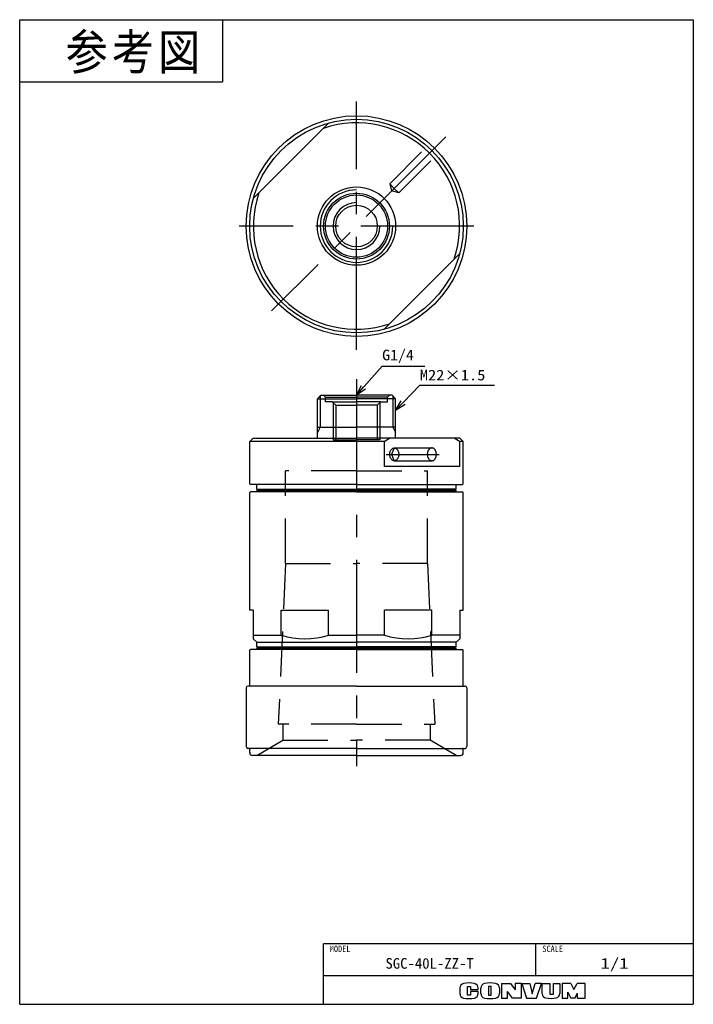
# Model space of a CAD drawing. Extents: x 0 to 189, y 0 to 277.
import ezdxf

# ---------------------------------------------------------------- set-up
doc = ezdxf.new("R2010")
doc.units = 0
for name, pattern in [('CENTER', [50.8, 31.75, -6.35, 6.35, -6.35]), ('DASHED', [19.05, 12.7, -6.35]), ('PHANTOM', [63.5, 31.75, -6.35, 6.35, -6.35, 6.35, -6.35])]:
    doc.linetypes.add(name, pattern=pattern)
doc.layers.get('0').update_dxf_attribs({"linetype": 'CONTINUOUS'})
doc.styles.add('MX_NOTE_STANDARD', font='txt.sh', dxfattribs={"bigfont": 'extfont'})
doc.dimstyles.new('MXDIMSTYLE', dxfattribs={"dimtxt": 3, "dimasz": 2.5, "dimexe": 1, "dimexo": 1, "dimgap": 1, "dimtad": 1, "dimdsep": 46, "dimtxsty": 'MX_NOTE_STANDARD', "dimblk1": 'OPEN30', "dimblk2": 'OPEN30', "dimsah": 1, "dimcen": 2.5, "dimadec": 0, "dimazin": 0, "dimtfac": 1, "dimtmove": 0, "dimatfit": 3, "dimldrblk": 'OPEN30', "dimfxl": 1, "dimtzin": 0, "dimarcsym": 0})

msp = doc.modelspace()

# ---------------------------------------------------------------- linework, layer by layer
at = {"color": 150, "linetype": 'CONTINUOUS'}
for p, q in [((0, 0), (0, 276.624973)), ((0, 276.624973), (189.357336, 276.624973)), ((57, 276.624973), (57, 259.124973)), ((189.357336, 276.624973), (189.357336, 0)), ((0, 259.124973), (57, 259.124973)), ((0, 0), (189.357336, 0))]:
    msp.add_line(p, q, dxfattribs=at)
at = {"color": 7, "linetype": 'CENTER'}
for p, q in [((94.678668, 183.847316), (94.678668, 253.624973)), ((119.802763, 243.758636), (70.82792, 194.783792)), ((127.678668, 218.63454), (61.678668, 218.63454)), ((94.678668, 175.662325), (94.678668, 66.910947)), ((103.02513, 154.49938), (117.913842, 154.49938))]:
    msp.add_line(p, q, dxfattribs=at)
at = {"color": 254, "linetype": 'CONTINUOUS'}
for p, q in [((86.876897, 247.602322), (65.710887, 226.436311)), ((123.64645, 210.832769), (102.480439, 189.666759)), ((83.678668, 170.09938), (84.678668, 171.09938)), ((83.678668, 159.09938), (83.678668, 170.09938)), ((83.678668, 170.09938), (94.678668, 170.09938)), ((84.678668, 171.09938), (94.678668, 171.09938)), ((84.678668, 171.09938), (94.678668, 171.09938)), ((104.678668, 171.09938), (94.678668, 171.09938)), ((104.678668, 171.09938), (94.678668, 171.09938)), ((105.678668, 170.09938), (94.678668, 170.09938)), ((105.678668, 170.09938), (104.678668, 171.09938)), ((105.678668, 159.09938), (105.678668, 170.09938)), ((83.678668, 162.09938), (94.678668, 162.09938)), ((105.678668, 162.09938), (94.678668, 162.09938)), ((65.678668, 159.09938), (64.678668, 158.09938)), ((94.678668, 158.09938), (64.678668, 158.09938)), ((64.678668, 146.19938), (64.678668, 158.09938)), ((65.678668, 159.09938), (94.678668, 159.09938)), ((123.678668, 159.09938), (94.678668, 159.09938)), ((102.480439, 158.09938), (94.678668, 158.09938)), ((102.480439, 158.09938), (103.980493, 159.09938)), ((102.480439, 158.09938), (102.480439, 151.09938)), ((123.64645, 158.09938), (122.146396, 159.09938)), ((123.64645, 158.09938), (123.64645, 151.09938)), ((124.678668, 158.09938), (123.64645, 158.09938)), ((123.678668, 159.09938), (124.678668, 158.09938)), ((124.678668, 146.19938), (124.678668, 158.09938)), ((123.64645, 151.09938), (102.480439, 151.09938)), ((64.678668, 146.19938), (64.878668, 145.99938)), ((64.878668, 143.99938), (64.678668, 143.79938)), ((94.678668, 145.99938), (64.878668, 145.99938)), ((94.678668, 143.99938), (64.878668, 143.99938)), ((66.678668, 145.99938), (65.378668, 145.99938)), ((66.678668, 144.73032), (66.678668, 145.99938)), ((67.078668, 144.49938), (66.678668, 144.73032)), ((66.678668, 144.73032), (94.678668, 144.73032)), ((67.078668, 144.49938), (66.678668, 144.26844)), ((66.678668, 143.99938), (66.678668, 144.26844)), ((66.678668, 144.26844), (94.678668, 144.26844)), ((67.078668, 144.49938), (94.678668, 144.49938)), ((94.678668, 145.99938), (124.478668, 145.99938)), ((122.678668, 144.73032), (94.678668, 144.73032)), ((122.278668, 144.49938), (94.678668, 144.49938)), ((122.678668, 144.26844), (94.678668, 144.26844)), ((94.678668, 143.99938), (124.478668, 143.99938)), ((122.278668, 144.49938), (122.678668, 144.73032)), ((122.278668, 144.49938), (122.678668, 144.26844)), ((122.678668, 145.99938), (123.978668, 145.99938)), ((122.678668, 144.73032), (122.678668, 145.99938)), ((122.678668, 143.99938), (122.678668, 144.26844)), ((124.678668, 146.19938), (124.478668, 145.99938)), ((124.478668, 143.99938), (124.678668, 143.79938)), ((64.678668, 110.69938), (64.678668, 143.79938)), ((124.678668, 110.69938), (124.678668, 143.79938)), ((65.678668, 110.69938), (64.678668, 110.69938)), ((65.678668, 110.69938), (65.678668, 102.69938)), ((73.526601, 110.69938), (86.830736, 110.69938)), ((73.526601, 103.69938), (73.526601, 110.69938)), ((86.830736, 103.69938), (86.830736, 110.69938)), ((102.526601, 103.69938), (102.526601, 110.69938)), ((115.830736, 110.69938), (102.526601, 110.69938)), ((115.830736, 103.69938), (115.830736, 110.69938)), ((123.678668, 110.69938), (123.678668, 102.69938)), ((123.678668, 110.69938), (124.678668, 110.69938)), ((65.678668, 103.69938), (73.526601, 103.69938)), ((66.678668, 101.69938), (65.678668, 102.69938)), ((86.830736, 103.69938), (94.678668, 103.69938)), ((102.526601, 103.69938), (94.678668, 103.69938)), ((123.678668, 103.69938), (115.830736, 103.69938)), ((122.678668, 101.69938), (123.678668, 102.69938)), ((64.878668, 99.69938), (64.678668, 99.49938)), ((94.678668, 99.69938), (64.878668, 99.69938)), ((66.678668, 100.43032), (66.678668, 101.69938)), ((66.678668, 101.69938), (94.678668, 101.69938)), ((67.078668, 100.19938), (66.678668, 100.43032)), ((66.678668, 100.43032), (94.678668, 100.43032)), ((67.078668, 100.19938), (66.678668, 99.96844)), ((66.678668, 99.69938), (66.678668, 99.96844)), ((66.678668, 99.96844), (94.678668, 99.96844)), ((67.078668, 100.19938), (94.678668, 100.19938)), ((122.678668, 101.69938), (94.678668, 101.69938)), ((122.678668, 100.43032), (94.678668, 100.43032)), ((122.278668, 100.19938), (94.678668, 100.19938)), ((122.678668, 99.96844), (94.678668, 99.96844)), ((94.678668, 99.69938), (124.478668, 99.69938)), ((122.278668, 100.19938), (122.678668, 100.43032)), ((122.278668, 100.19938), (122.678668, 99.96844)), ((122.678668, 100.43032), (122.678668, 101.69938)), ((122.678668, 99.69938), (122.678668, 99.96844)), ((124.478668, 99.69938), (124.678668, 99.49938)), ((64.678668, 89.59938), (64.678668, 99.49938)), ((124.678668, 89.59938), (124.678668, 99.49938)), ((63.678668, 88.89938), (63.678668, 72.39938)), ((94.678668, 89.39938), (64.178668, 89.39938)), ((65.178668, 89.39938), (64.878668, 89.39938)), ((94.678668, 89.39938), (125.178668, 89.39938)), ((124.178668, 89.39938), (124.478668, 89.39938)), ((125.678668, 88.89938), (125.678668, 72.39938)), ((94.678668, 71.89938), (64.178668, 71.89938)), ((64.678668, 70.69938), (64.678668, 71.69938)), ((65.178668, 71.89938), (64.878668, 71.89938)), ((94.678668, 69.89938), (65.478668, 69.89938)), ((94.678668, 71.89938), (125.178668, 71.89938)), ((94.678668, 69.89938), (123.878668, 69.89938)), ((124.178668, 71.89938), (124.478668, 71.89938)), ((124.678668, 70.69938), (124.678668, 71.69938))]:
    msp.add_line(p, q, dxfattribs=at)
at = {"color": 7, "linetype": 'DASHED'}
for p, q in [((104.012478, 230.513934), (114.580861, 241.082318)), ((106.558062, 227.96835), (117.126446, 238.536733)), ((104.012478, 230.513934), (104.550423, 228.506295)), ((104.012478, 230.513934), (105.28527, 229.241142)), ((106.558062, 227.96835), (104.550423, 228.506295)), ((106.558062, 227.96835), (105.28527, 229.241142)), ((85.428668, 171.09938), (85.928668, 170.59938)), ((85.928668, 170.59938), (94.678668, 170.59938)), ((85.928668, 169.29938), (85.928668, 170.59938)), ((87.828668, 169.29938), (85.928668, 169.29938)), ((87.828668, 169.29938), (94.678668, 169.29938)), ((87.828668, 169.29938), (88.828668, 168.29938)), ((88.078668, 169.04938), (88.078668, 158.596879)), ((88.078668, 169.04938), (88.078668, 158.596879)), ((103.428668, 170.59938), (94.678668, 170.59938)), ((101.528668, 169.29938), (94.678668, 169.29938)), ((101.528668, 169.29938), (100.528668, 168.29938)), ((101.278668, 169.04938), (101.278668, 158.596879)), ((101.278668, 169.04938), (101.278668, 158.596879)), ((101.528668, 169.29938), (103.428668, 169.29938)), ((103.928668, 171.09938), (103.428668, 170.59938)), ((103.428668, 169.29938), (103.428668, 170.59938)), ((88.828668, 168.29938), (94.678668, 168.29938)), ((88.828668, 168.29938), (88.828668, 158.596879)), ((88.828668, 168.29938), (88.828668, 158.596879)), ((100.528668, 168.29938), (94.678668, 168.29938)), ((100.528668, 168.29938), (100.528668, 158.596879)), ((100.528668, 168.29938), (100.528668, 158.596879)), ((88.078668, 158.596879), (94.678668, 158.596879)), ((101.278668, 158.596879), (94.678668, 158.596879)), ((105.28527, 156.29938), (104.550423, 154.49938)), ((105.28527, 156.29938), (115.891872, 156.29938)), ((104.550423, 154.49938), (105.28527, 152.69938)), ((105.28527, 152.69938), (115.891872, 152.69938)), ((94.678668, 149.89938), (74.678668, 149.89938)), ((74.678668, 123.79938), (74.678668, 149.89938)), ((94.678668, 149.89938), (114.678668, 149.89938)), ((114.678668, 123.79938), (114.678668, 149.89938)), ((74.678668, 123.79938), (72.689288, 78.69938)), ((74.678668, 123.79938), (94.678668, 123.79938)), ((114.678668, 123.79938), (94.678668, 123.79938)), ((114.678668, 123.79938), (116.668049, 78.69938)), ((94.678668, 78.69938), (72.689288, 78.69938)), ((73.928668, 78.69938), (73.928668, 74.19938)), ((94.678668, 78.69938), (116.668049, 78.69938)), ((115.428668, 78.69938), (115.428668, 74.19938)), ((66.678668, 69.89938), (73.928668, 74.19938)), ((73.928668, 74.19938), (94.678668, 74.19938)), ((115.428668, 74.19938), (94.678668, 74.19938)), ((122.678668, 69.89938), (115.428668, 74.19938))]:
    msp.add_line(p, q, dxfattribs=at)
at = {"color": 7, "linetype": 'CONTINUOUS'}
for p, q in [((84.490668, 170.91138), (84.490668, 162.09938)), ((104.866668, 170.91138), (104.866668, 162.09938)), ((84.490668, 162.09938), (83.678668, 160.692955)), ((104.866668, 162.09938), (105.678668, 160.692955))]:
    msp.add_line(p, q, dxfattribs=at)
at = {"color": 7, "linetype": 'PHANTOM'}
for p, q in [((73.526601, 110.69938), (86.830736, 110.69938)), ((115.830736, 110.69938), (102.526601, 110.69938))]:
    msp.add_line(p, q, dxfattribs=at)
at = {"color": 255, "linetype": 'CONTINUOUS'}
for p, q in [((189.357336, 17), (85.357336, 17)), ((85.357336, 0), (85.357336, 17)), ((145.106338, 8), (145.106338, 17)), ((189.357336, 8), (85.357336, 8))]:
    msp.add_line(p, q, dxfattribs=at)
at = {"color": 220, "linetype": 'CONTINUOUS'}
for p, q in [((135.457336, 5.891946), (135.457336, 1.711946)), ((135.457336, 5.891946), (137.957336, 5.891946)), ((137.957336, 5.891946), (139.257336, 4.080613)), ((140.957336, 5.891946), (139.257336, 5.891946)), ((139.257336, 5.891946), (139.257336, 4.080613)), ((140.957336, 5.891946), (140.957336, 1.711946)), ((141.137336, 5.891946), (142.507336, 1.711946)), ((141.137336, 5.891946), (143.387336, 5.891946)), ((143.387336, 5.891946), (144.057336, 2.911946)), ((144.057336, 2.911946), (144.857336, 5.891946)), ((146.657336, 5.891946), (144.857336, 5.891946)), ((145.257336, 1.711946), (146.657336, 5.891946)), ((146.907336, 2.962978), (146.907336, 5.891946)), ((146.907336, 5.891946), (149.157336, 5.891946)), ((149.157336, 2.711946), (149.157336, 5.891946)), ((149.937336, 5.891946), (151.807336, 5.891946)), ((149.937336, 5.891946), (149.937336, 2.711946)), ((151.807336, 5.891946), (151.807336, 3.011886)), ((152.487336, 5.891946), (152.487336, 1.711946)), ((154.957336, 5.891946), (152.487336, 5.891946)), ((154.957336, 5.891946), (155.777336, 4.191946)), ((155.777336, 4.191946), (156.717336, 5.891946)), ((158.957336, 5.891946), (156.717336, 5.891946)), ((158.957336, 1.711946), (158.957336, 5.891946)), ((123.757336, 4.584631), (123.757336, 3.019261)), ((125.907336, 5.041946), (126.757336, 5.041946)), ((125.907336, 2.591946), (125.907336, 5.041946)), ((126.757336, 5.041946), (126.757336, 4.161946)), ((126.757336, 4.161946), (128.857336, 4.161946)), ((128.857336, 3.591946), (126.757336, 3.591946)), ((126.757336, 3.591946), (126.757336, 2.591946)), ((128.857336, 4.161946), (128.857336, 4.584631)), ((128.857336, 3.019261), (128.857336, 3.591946)), ((129.607336, 3.033004), (129.607336, 4.570888)), ((132.557336, 5.041946), (131.807336, 5.041946)), ((131.807336, 5.041946), (131.807336, 2.591946)), ((132.557336, 2.591946), (132.557336, 5.041946)), ((134.837336, 4.570888), (134.837336, 3.033004)), ((138.537336, 1.711946), (137.137336, 3.611946)), ((137.137336, 1.711946), (137.137336, 3.611946)), ((154.047336, 3.366492), (154.957336, 1.711946)), ((154.047336, 1.711946), (154.047336, 3.366492)), ((156.057336, 1.711946), (156.807336, 3.161946)), ((156.807336, 1.711946), (156.807336, 3.161946)), ((126.757336, 2.591946), (125.907336, 2.591946)), ((131.807336, 2.591946), (132.557336, 2.591946)), ((135.457336, 1.711946), (137.137336, 1.711946)), ((140.957336, 1.711946), (138.537336, 1.711946)), ((142.507336, 1.711946), (145.257336, 1.711946)), ((149.937336, 2.711946), (149.157336, 2.711946)), ((152.487336, 1.711946), (154.077336, 1.711946)), ((156.057336, 1.711946), (154.957336, 1.711946)), ((156.807336, 1.711946), (158.957336, 1.711946))]:
    msp.add_line(p, q, dxfattribs=at)
at = {"color": 254, "linetype": 'CONTINUOUS'}
for radius in [31, 30, 11, 9.25, 8.75, 5.85]:
    msp.add_circle((94.678668, 218.63454), radius, dxfattribs=at)
for centre, radius, start, end in [((94.678668, 218.63454), 29, 341.291555, 108.708445), ((94.678668, 218.63454), 29, 161.291555, 288.708445), ((80.178668, 125.32438), 22.625, 252.901576, 287.098424), ((109.178668, 125.32438), 22.625, 252.901576, 287.098424), ((64.178668, 88.89938), 0.5, 90, 180), ((64.878668, 89.59938), 0.2, 180, 270), ((124.478668, 89.59938), 0.2, 270, 0), ((125.178668, 88.89938), 0.5, 0, 90), ((64.178668, 72.39938), 0.5, 180, 270), ((125.178668, 72.39938), 0.5, 270, 0), ((64.878668, 71.69938), 0.2, 90, 180), ((65.478668, 70.69938), 0.8, 180, 270), ((123.878668, 70.69938), 0.8, 270, 0), ((124.478668, 71.69938), 0.2, 0, 90)]:
    msp.add_arc(centre, radius, start, end, dxfattribs=at)
at = {"color": 7, "linetype": 'CONTINUOUS'}
for radius in [10.188, 6.6]:
    msp.add_arc((94.678668, 218.63454), radius, 90, 0, dxfattribs=at)
at = {"color": 220, "linetype": 'CONTINUOUS'}
for centre, radius, start, end in [((125.057336, 4.584631), 1.3, 101.631293, 180), ((126.307336, -1.488054), 7.5, 78.368707, 101.631293), ((127.557336, 4.584631), 1.3, 0, 78.368707), ((130.907336, 4.570888), 1.3, 102.245257, 180), ((132.222336, -1.488054), 7.5, 77.754743, 102.245257), ((133.537336, 4.570888), 1.3, 0, 77.754743), ((125.057336, 3.019261), 1.3, 180, 258.368707), ((127.557336, 3.019261), 1.3, 281.631293, 0), ((130.907336, 3.033004), 1.3, 180, 257.754743), ((133.537336, 3.033004), 1.3, 282.245257, 0), ((148.107336, 2.962978), 1.2, 180, 259.765703), ((150.607336, 3.011886), 1.2, 282.475783, 0), ((126.307336, 9.091946), 7.5, 258.368707, 281.631293), ((132.222336, 9.091946), 7.5, 257.754743, 282.245257), ((149.235565, 9.211946), 7.55, 259.765703, 282.475783)]:
    msp.add_arc(centre, radius, start, end, dxfattribs=at)
at = {"color": 7, "linetype": 'DASHED'}
msp.add_ellipse((105.28527, 154.49938), major_axis=(0, 1.8), ratio=0.707107, dxfattribs=at)
for major_axis, ratio, end_param in [((0, 1.8), 0.728339, 3.1415927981), ((0, -1.8), 0.685874, 3.1415926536)]:
    msp.add_ellipse((115.891872, 154.49938), major_axis=major_axis, ratio=ratio, start_param=0, end_param=end_param, dxfattribs=at)

# ---------------------------------------------------------------- texts
at = {"color": 255, "linetype": 'CONTINUOUS', "insert": (12.893496, 272.552331), "char_height": 10, "attachment_point": 1, "line_spacing_factor": 0.72}
msp.add_mtext('\\T1.095445;\\W0.912871;\\A1;参考図', dxfattribs=at)
at = {"color": 7, "linetype": 'CONTINUOUS', "char_height": 3, "attachment_point": 4, "line_spacing_factor": 0.72}
for s, insert in [('\\W1.090909;\\A1;G1/4', (101.889899, 182.051888)), ('\\W1.129032;\\A1;M22×1.5', (112.477427, 176.758907))]:
    msp.add_mtext(s, dxfattribs=dict(at, insert=insert))
at = {"color": 140, "linetype": 'CONTINUOUS', "attachment_point": 2}
for s, insert, char_height, line_spacing_factor in [('\\W0.944444;\\A1;MODEL', (90.069885, 16.495431), 1.8, 0.6), ('\\W0.944444;\\A1;SCALE', (149.818887, 16.495431), 1.8, 0.6), ('\\W1.014085;\\A1;SGC-40L-ZZ-T', (115.231837, 13), 3, 0.72), ('\\W1.285714;\\A1;1/1', (167.231837, 13), 3, 0.72)]:
    msp.add_mtext(s, dxfattribs=dict(at, insert=insert, char_height=char_height, line_spacing_factor=line_spacing_factor))

# ---------------------------------------------------------------- leaders
at = {"color": 7, "linetype": 'CONTINUOUS'}
for points in [[(94.678668, 171.09938), (101.889899, 179.251888), (113.889899, 179.251888)], [(105.678668, 166.864944), (112.477427, 173.958907), (133.477427, 173.958907)]]:
    msp.add_leader(points, dimstyle='MXDIMSTYLE', override={"dimasz": 3}, dxfattribs=at)

doc.saveas('drawing.dxf')
